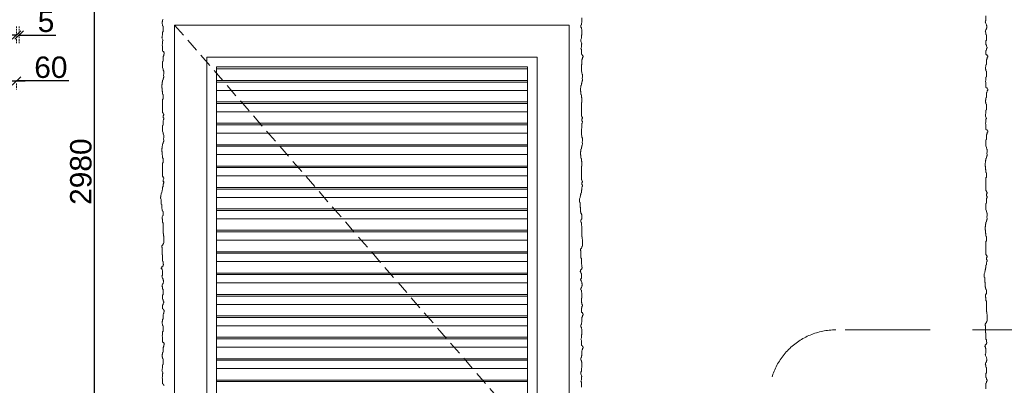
# Model space of a CAD drawing. Header units: millimetres. Extents: x 3652085 to 3778338, y -303702 to -273644.
# Tile 6 of 256: x 3655378 to 3657220, y -281595 to -280912. Entities that reach past the tile are written whole.
import ezdxf

# ---------------------------------------------------------------- set-up
doc = ezdxf.new("R2010")
doc.units = ezdxf.units.MM
doc.header["$PDMODE"] = 34
for name, pattern in [('AUSGEZOGEN', [0]), ('HIDDEN', [0.375, 0.25, -0.125]), ('HIDDEN2', [4.7625, 3.175, -1.5875])]:
    doc.linetypes.add(name, pattern=pattern)
doc.layers.add('DIM-03    (HAUSART)', color=111, linetype='Continuous', lineweight=5)
doc.layers.add('ENLARGED-01   (HAUSART)', color=40, linetype='HIDDEN2', lineweight=5)
doc.layers.add('DOOR', color=7, linetype='AUSGEZOGEN')
doc.styles.add('1-20 Eng HA', font='arial.ttf', dxfattribs={"height": 40})
doc.dimstyles.new('1-20 Eng HA', dxfattribs={"dimtxt": 40, "dimasz": 16, "dimexe": 16, "dimexo": 5, "dimgap": 5, "dimtad": 1, "dimdec": 0, "dimlfac": -1, "dimzin": 0, "dimdsep": 46, "dimtxsty": '1-20 Eng HA', "dimblk": 'OBLIQUE', "dimcen": 0.09, "dimdle": 16, "dimclrd": 256, "dimclre": 256, "dimclrt": 256, "dimadec": 0, "dimazin": 0, "dimtfac": 1, "dimtdec": 0, "dimtofl": 0, "dimtmove": 0, "dimatfit": 3, "dimldrblk": 'OBLIQUE', "dimfxl": 1, "dimtolj": 1, "dimtzin": 0, "dimlwe": 0, "dimarcsym": 0})

# ---------------------------------------------------------------- blocks, each defined once
blk = doc.blocks.new('_Oblique')
at = {"color": 0, "linetype": 'ByBlock', "lineweight": -2}
blk.add_line((-0.5, -0.5), (0.5, 0.5), dxfattribs=at)
blk = doc.blocks.new('*D82')
at = {"layer": 'Defpoints', "color": 0, "lineweight": 0, "transparency": 16777216}
for p in [(3655387.9, -279705.5, 604742), (3655517.8, -279705.5), (3655517.8, -282685.8)]:
    blk.add_point(p, dxfattribs=at)
at = {"layer": 'DIM-03    (HAUSART)', "lineweight": -2, "transparency": 16777216}
blk.add_line((3655517.8, -282701.8), (3655517.8, -279689.5), dxfattribs=at)
at = {"layer": 'DIM-03    (HAUSART)', "linetype": 'HIDDEN2', "lineweight": 0, "transparency": 16777216}
for p, q in [((3655392.9, -279705.5), (3655533.8, -279705.5)), ((3655522.8, -282685.8), (3655533.8, -282685.8))]:
    blk.add_line(p, q, dxfattribs=at)
at = {"layer": 'DIM-03    (HAUSART)', "lineweight": -2, "transparency": 16777216, "xscale": 16, "yscale": 16, "zscale": 16}
for p, rotation in [((3655517.8, -279705.5), 90), ((3655517.8, -282685.8), 270)]:
    blk.add_blockref('_Oblique', p, dxfattribs=dict(at, rotation=rotation))
at = {"layer": 'DIM-03    (HAUSART)', "transparency": 16777216, "insert": (3655492.3, -281195.7), "char_height": 40, "attachment_point": 5, "rotation": 90, "style": '1-20 Eng HA'}
blk.add_mtext('\\A1;2980', dxfattribs=at)
blk = doc.blocks.new('*D123')
at = {"layer": 'Defpoints', "color": 0, "lineweight": 0, "transparency": 16777216}
for p in [(3655311.7, -281004.5), (3655371.7, -281026.2), (3655371.7, -281026.2)]:
    blk.add_point(p, dxfattribs=at)
at = {"layer": 'DIM-03    (HAUSART)', "linetype": 'HIDDEN2', "lineweight": 0, "transparency": 16777216}
for p, q in [((3655311.7, -281009.5), (3655311.7, -281042.2)), ((3655371.7, -281031.2), (3655371.7, -281042.2))]:
    blk.add_line(p, q, dxfattribs=at)
at = {"layer": 'DIM-03    (HAUSART)', "lineweight": -2, "transparency": 16777216}
for p, q in [((3655295.7, -281026.2), (3655387.7, -281026.2)), ((3655469.8, -281026.2), (3655371.7, -281026.2))]:
    blk.add_line(p, q, dxfattribs=at)
at = {"layer": 'DIM-03    (HAUSART)', "lineweight": -2, "transparency": 16777216, "xscale": 16, "yscale": 16, "zscale": 16, "rotation": 180}
blk.add_blockref('_Oblique', (3655311.7, -281026.2), dxfattribs=at)
at = {"layer": 'DIM-03    (HAUSART)', "lineweight": -2, "transparency": 16777216, "xscale": 16, "yscale": 16, "zscale": 16}
blk.add_blockref('_Oblique', (3655371.7, -281026.2), dxfattribs=at)
at = {"layer": 'DIM-03    (HAUSART)', "transparency": 16777216, "insert": (3655436.1, -281000.8), "char_height": 40, "attachment_point": 5, "style": '1-20 Eng HA'}
blk.add_mtext('\\A1;60', dxfattribs=at)
blk = doc.blocks.new('*D124')
at = {"layer": 'Defpoints', "color": 0, "lineweight": 0, "transparency": 16777216}
for p in [(3655376.7, -280940.3), (3655371.7, -280960.7), (3655376.7, -280960.7)]:
    blk.add_point(p, dxfattribs=at)
at = {"layer": 'DIM-03    (HAUSART)', "linetype": 'HIDDEN2', "lineweight": 0, "transparency": 16777216}
for p, q in [((3655371.7, -280955.7), (3655371.7, -280924.3)), ((3655376.7, -280955.7), (3655376.7, -280924.3))]:
    blk.add_line(p, q, dxfattribs=at)
at = {"layer": 'DIM-03    (HAUSART)', "lineweight": -2, "transparency": 16777216}
for p, q in [((3655371.7, -280940.3), (3655355.7, -280940.3)), ((3655376.7, -280940.3), (3655445.2, -280940.3))]:
    blk.add_line(p, q, dxfattribs=at)
at = {"layer": 'DIM-03    (HAUSART)', "lineweight": -2, "transparency": 16777216, "xscale": 16, "yscale": 16, "zscale": 16}
blk.add_blockref('_Oblique', (3655371.7, -280940.3), dxfattribs=at)
at = {"layer": 'DIM-03    (HAUSART)', "lineweight": -2, "transparency": 16777216, "xscale": 16, "yscale": 16, "zscale": 16, "rotation": 180}
blk.add_blockref('_Oblique', (3655376.7, -280940.3), dxfattribs=at)
at = {"layer": 'DIM-03    (HAUSART)', "transparency": 16777216, "insert": (3655427, -280914.9), "char_height": 40, "attachment_point": 5, "style": '1-20 Eng HA'}
blk.add_mtext('\\A1;5', dxfattribs=at)

msp = doc.modelspace()

# ---------------------------------------------------------------- linework, layer by layer
at = {"layer": 'DIM-03    (HAUSART)', "color": 0, "lineweight": 0, "elevation": 302371}
for points in [[(3655648.3, -281595.5), (3655647.5, -281594.7), (3655647.5, -281593.9), (3655646.7, -281593.1), (3655645.9, -281593.1), (3655645.1, -281592.3), (3655645.1, -281583.2), (3655644.3, -281581.1), (3655645.1, -281578.7), (3655645.1, -281573.2), (3655645.9, -281572.4), (3655643.9, -281567.8), (3655644.3, -281567), (3655644.3, -281564.6), (3655645.1, -281562.2), (3655645.1, -281556.7), (3655645.9, -281555.9), (3655645.9, -281545.6), (3655645.1, -281544.8), (3655645.1, -281542.5), (3655644.3, -281541.7), (3655644.3, -281537.7), (3655645.1, -281536.9), (3655645.1, -281533.8), (3655645.9, -281533), (3655645.9, -281524.3), (3655646.7, -281523.5), (3655646.7, -281522.7), (3655647.5, -281521.9), (3655647.5, -281519.5), (3655648.3, -281519.5), (3655648.3, -281517.2), (3655647.5, -281516.4), (3655647.5, -281515.6), (3655646.7, -281514.8), (3655645.9, -281514.8), (3655645.1, -281514), (3655645.1, -281504.9), (3655644.3, -281502.8), (3655645.1, -281500.4), (3655645.1, -281494.9), (3655645.9, -281494.1), (3655645.9, -281483.8), (3655645.1, -281483), (3655645.1, -281480.6), (3655644.3, -281479.8), (3655644.3, -281475.9), (3655645.1, -281475.1), (3655645.1, -281471.9), (3655645.9, -281471.1), (3655645.9, -281462.4), (3655646.7, -281461.7), (3655646.7, -281460.9), (3655647.5, -281460.1), (3655647.5, -281457.7), (3655648.3, -281457.7), (3655648.3, -281455.3), (3655647.5, -281454.5), (3655647.5, -281453.8), (3655646.7, -281453), (3655645.9, -281453), (3655645.1, -281452.2), (3655645.1, -281445.1), (3655645.9, -281444.3), (3655645.9, -281441.9), (3655646.7, -281441.1), (3655647.5, -281440.3), (3655647.5, -281438.7), (3655646.7, -281438.7), (3655646.7, -281437.9), (3655645.9, -281437.2), (3655645.9, -281434.8), (3655645.1, -281434), (3655645.1, -281426.1), (3655645.9, -281426.1), (3655645.9, -281415.8), (3655645.1, -281415), (3655645.1, -281411.1), (3655644.3, -281410.3), (3655643.5, -281409.5), (3655644.3, -281409.5), (3655644.3, -281407.9), (3655645.1, -281406.3), (3655645.9, -281404.7), (3655645.9, -281403.2), (3655646.7, -281402.4), (3655646.7, -281399.2), (3655645.9, -281398.4), (3655645.9, -281396.8), (3655645.1, -281394.5), (3655644.3, -281392.9), (3655644.3, -281392.1), (3655643.5, -281391.3), (3655644.3, -281390.5), (3655644.3, -281389.7), (3655645.1, -281388.9), (3655645.1, -281380.2), (3655644.3, -281379.5), (3655644.3, -281377.1), (3655642.7, -281377.1), (3655642.7, -281375.5), (3655643.5, -281375.5), (3655643.5, -281373.9), (3655645.9, -281371.6), (3655645.9, -281370), (3655646.7, -281370), (3655646.7, -281368.4), (3655645.9, -281368.4), (3655645.9, -281363.6), (3655645.1, -281362.9), (3655645.1, -281351), (3655644.3, -281351), (3655644.3, -281337.6), (3655643.5, -281336.8), (3655643.5, -281334.4), (3655645.1, -281332.8), (3655645.9, -281331.2), (3655645.9, -281330.5), (3655646.7, -281329.7), (3655647.5, -281328.1), (3655647.5, -281316.2), (3655646.7, -281315.4), (3655646.7, -281311.5), (3655645.9, -281311.5), (3655645.9, -281310.3), (3655645.9, -281291.7), (3655645.1, -281290.1), (3655645.1, -281284.6), (3655644.3, -281283.8), (3655644.3, -281279.9), (3655645.1, -281279.1), (3655645.1, -281278.3), (3655645.9, -281277.5), (3655645.9, -281270.4), (3655645.1, -281269.6), (3655645.1, -281268), (3655644.3, -281268), (3655644.3, -281265.6), (3655643.5, -281264.8), (3655643.5, -281256.9), (3655642.7, -281256.2), (3655642.7, -281247.5), (3655642, -281246.7), (3655642, -281245.9), (3655641.4, -281245.9), (3655641.4, -281243.5), (3655642, -281242.7), (3655642, -281240.3), (3655642.7, -281238), (3655642.7, -281237.2), (3655643.5, -281234), (3655643.5, -281233.2), (3655644.3, -281232.4), (3655644.3, -281230.1), (3655645.1, -281229.3), (3655645.1, -281224.5), (3655645.9, -281223.7), (3655645.9, -281219), (3655646.7, -281218.2), (3655646.7, -281217.4), (3655647.5, -281216.6), (3655647.5, -281214.3), (3655645.9, -281214.5), (3655646.2, -281210.7), (3655647.5, -281208.7), (3655647.5, -281207.2), (3655646.7, -281207.2), (3655645.9, -281206.4), (3655645.9, -281204.8), (3655645.1, -281204.8), (3655645.1, -281179.5), (3655645.9, -281179.5), (3655645.9, -281170.8), (3655645.1, -281170), (3655645.1, -281165.3), (3655644.3, -281164.5), (3655644.3, -281158.9), (3655643.5, -281158.1), (3655643.5, -281152.6), (3655644.3, -281151.8), (3655644.3, -281147.9), (3655645.1, -281147.1), (3655645.1, -281143.9), (3655645.9, -281143.1), (3655645.9, -281140.8), (3655646.7, -281140.8), (3655646.7, -281139.2), (3655647.5, -281138.4), (3655647.5, -281136.8), (3655646.6, -281134.8), (3655647.2, -281131.4), (3655647.5, -281128.9), (3655647.5, -281127.3), (3655646.7, -281126.5), (3655646.7, -281125.7), (3655645.9, -281124.9), (3655645.9, -281123.4), (3655645.1, -281120.2), (3655645.1, -281109.3), (3655645.9, -281108.5), (3655645.9, -281102.4), (3655645.9, -281102.4), (3655645.9, -281099.8), (3655646.7, -281099), (3655646.7, -281098.3), (3655647.5, -281097.5), (3655647.5, -281095.1), (3655645.9, -281095.3), (3655646.2, -281091.5), (3655647.5, -281089.6), (3655647.5, -281088), (3655646.7, -281088), (3655645.9, -281087.2), (3655645.9, -281085.6), (3655645.1, -281085.6), (3655645.1, -281060.3), (3655645.9, -281060.3), (3655645.9, -281051.6), (3655645.1, -281050.8), (3655645.1, -281046.1), (3655644.3, -281045.3), (3655644.3, -281039.8), (3655643.5, -281039), (3655643.5, -281033.4), (3655644.3, -281032.7), (3655644.3, -281028.7), (3655645.1, -281027.9), (3655645.1, -281024.7), (3655645.9, -281024), (3655645.9, -281021.6), (3655646.7, -281021.6), (3655646.7, -281020), (3655647.5, -281019.2), (3655647.5, -281017.6), (3655646.6, -281015.7), (3655647.2, -281012.2), (3655647.5, -281009.7), (3655647.5, -281008.1), (3655646.7, -281007.4), (3655646.7, -281006.6), (3655645.9, -281005.8), (3655645.9, -281004.2), (3655645.1, -281001), (3655645.1, -280990.1), (3655645.9, -280989.3), (3655645.9, -280980.6), (3655646.7, -280979.9), (3655646.7, -280979.1), (3655647.5, -280978.3), (3655647.5, -280975.9), (3655648.3, -280975.9), (3655648.3, -280973.5), (3655647.5, -280972.7), (3655647.5, -280971.9), (3655646.7, -280971.2), (3655645.9, -280971.2), (3655645.1, -280970.4), (3655645.1, -280961.2), (3655644.3, -280959.1), (3655645.1, -280956.7), (3655645.1, -280951.2), (3655645.9, -280950.4), (3655643.9, -280945.8), (3655644.3, -280945), (3655644.3, -280942.6), (3655645.1, -280940.2), (3655645.1, -280934.7), (3655645.9, -280933.9), (3655645.9, -280923.6), (3655645.1, -280922.9), (3655645.1, -280920.5), (3655644.3, -280919.7), (3655644.3, -280915.7), (3655645.1, -280915), (3655645.1, -280911.8), (3655645.9, -280911)], [(3656428.7, -281598.4), (3656428.7, -281589.3), (3656427.9, -281587.2), (3656428.7, -281584.8), (3656428.7, -281579.3), (3656429.5, -281578.5), (3656427.5, -281573.9), (3656427.9, -281573), (3656427.9, -281570.7), (3656428.7, -281568.3), (3656428.7, -281562.8), (3656429.5, -281562), (3656429.5, -281551.7), (3656428.7, -281550.9), (3656428.7, -281548.5), (3656427.9, -281547.8), (3656427.9, -281543.8), (3656428.7, -281543), (3656428.7, -281539.8), (3656429.5, -281539.1), (3656429.5, -281530.4), (3656430.3, -281529.6), (3656430.3, -281528.8), (3656431, -281528), (3656431, -281525.6), (3656431.8, -281525.6), (3656431.8, -281523.3), (3656431, -281522.5), (3656431, -281521.7), (3656430.3, -281520.9), (3656429.5, -281520.9), (3656428.7, -281520.1), (3656428.7, -281511), (3656427.9, -281508.8), (3656428.7, -281506.5), (3656428.7, -281500.9), (3656429.5, -281500.1), (3656429.5, -281489.9), (3656428.7, -281489.1), (3656428.7, -281486.7), (3656427.9, -281485.9), (3656427.9, -281482), (3656428.7, -281481.2), (3656428.7, -281478), (3656429.5, -281477.2), (3656429.5, -281468.5), (3656430.3, -281467.7), (3656430.3, -281466.9), (3656431, -281466.2), (3656431, -281463.8), (3656431.8, -281463.8), (3656431.8, -281461.4), (3656431, -281460.6), (3656431, -281459.8), (3656430.3, -281459), (3656429.5, -281459), (3656428.7, -281458.2), (3656428.7, -281451.1), (3656429.5, -281450.3), (3656429.5, -281448), (3656430.3, -281447.2), (3656431, -281446.4), (3656431, -281444.8), (3656430.3, -281444.8), (3656430.3, -281444), (3656429.5, -281443.2), (3656429.5, -281440.9), (3656428.7, -281440.1), (3656428.7, -281432.2), (3656429.5, -281432.2), (3656429.5, -281421.9), (3656428.7, -281421.1), (3656428.7, -281417.1), (3656427.9, -281416.4), (3656427.1, -281415.6), (3656427.9, -281415.6), (3656427.9, -281414), (3656428.7, -281412.4), (3656429.5, -281410.8), (3656429.5, -281409.2), (3656430.3, -281408.5), (3656430.3, -281405.3), (3656429.5, -281404.5), (3656429.5, -281402.9), (3656428.7, -281400.5), (3656427.9, -281399), (3656427.9, -281398.2), (3656427.1, -281397.4), (3656427.9, -281396.6), (3656427.9, -281395.8), (3656428.7, -281395), (3656428.7, -281386.3), (3656427.9, -281385.5), (3656427.9, -281383.2), (3656426.3, -281383.2), (3656426.3, -281381.6), (3656427.1, -281381.6), (3656427.1, -281380), (3656429.5, -281377.6), (3656429.5, -281376), (3656430.3, -281376), (3656430.3, -281374.5), (3656429.5, -281374.5), (3656429.5, -281369.7), (3656428.7, -281368.9), (3656428.7, -281357.1), (3656427.9, -281357.1), (3656427.9, -281343.6), (3656427.1, -281342.9), (3656427.1, -281340.5), (3656428.7, -281338.9), (3656429.5, -281337.3), (3656429.5, -281336.5), (3656430.3, -281335.7), (3656431, -281334.2), (3656431, -281322.3), (3656430.3, -281321.5), (3656430.3, -281317.6), (3656429.5, -281317.6), (3656429.5, -281316.3), (3656429.5, -281297.8), (3656428.7, -281296.2), (3656428.7, -281290.7), (3656427.9, -281289.9), (3656427.9, -281285.9), (3656428.7, -281285.2), (3656428.7, -281284.4), (3656429.5, -281283.6), (3656429.5, -281276.5), (3656428.7, -281275.7), (3656428.7, -281274.1), (3656427.9, -281274.1), (3656427.9, -281271.7), (3656427.1, -281270.9), (3656427.1, -281263), (3656426.3, -281262.2), (3656426.3, -281253.5), (3656425.5, -281252.7), (3656425.5, -281252), (3656425, -281252), (3656425, -281249.6), (3656425.5, -281248.8), (3656425.5, -281246.4), (3656426.3, -281244.1), (3656426.3, -281243.3), (3656427.1, -281240.1), (3656427.1, -281239.3), (3656427.9, -281238.5), (3656427.9, -281236.1), (3656428.7, -281235.4), (3656428.7, -281230.6), (3656429.5, -281229.8), (3656429.5, -281225.1), (3656430.3, -281224.3), (3656430.3, -281223.5), (3656431, -281222.7), (3656431, -281220.3), (3656429.4, -281220.5), (3656429.8, -281216.8), (3656431, -281214.8), (3656431, -281213.2), (3656430.3, -281213.2), (3656429.5, -281212.4), (3656429.5, -281210.9), (3656428.7, -281210.9), (3656428.7, -281185.6), (3656429.5, -281185.6), (3656429.5, -281176.9), (3656428.7, -281176.1), (3656428.7, -281171.3), (3656427.9, -281170.5), (3656427.9, -281165), (3656427.1, -281164.2), (3656427.1, -281158.7), (3656427.9, -281157.9), (3656427.9, -281153.9), (3656428.7, -281153.2), (3656428.7, -281150), (3656429.5, -281149.2), (3656429.5, -281146.8), (3656430.3, -281146.8), (3656430.3, -281145.3), (3656431, -281144.5), (3656431, -281142.9), (3656430.1, -281140.9), (3656430.8, -281137.5), (3656431, -281135), (3656431, -281133.4), (3656430.3, -281132.6), (3656430.3, -281131.8), (3656429.5, -281131), (3656429.5, -281129.4), (3656428.7, -281126.3), (3656428.7, -281115.4), (3656429.5, -281114.6), (3656429.5, -281108.5), (3656429.5, -281108.5), (3656429.5, -281105.9), (3656430.3, -281105.1), (3656430.3, -281104.3), (3656431, -281103.5), (3656431, -281101.2), (3656429.4, -281101.4), (3656429.8, -281097.6), (3656431, -281095.6), (3656431, -281094.1), (3656430.3, -281094.1), (3656429.5, -281093.3), (3656429.5, -281091.7), (3656428.7, -281091.7), (3656428.7, -281066.4), (3656429.5, -281066.4), (3656429.5, -281057.7), (3656428.7, -281056.9), (3656428.7, -281052.2), (3656427.9, -281051.4), (3656427.9, -281045.8), (3656427.1, -281045.1), (3656427.1, -281039.5), (3656427.9, -281038.7), (3656427.9, -281034.8), (3656428.7, -281034), (3656428.7, -281030.8), (3656429.5, -281030), (3656429.5, -281027.7), (3656430.3, -281027.7), (3656430.3, -281026.1), (3656431, -281025.3), (3656431, -281023.7), (3656430.1, -281021.7), (3656430.8, -281018.3), (3656431, -281015.8), (3656431, -281014.2), (3656430.3, -281013.4), (3656430.3, -281012.6), (3656429.5, -281011.9), (3656429.5, -281010.3), (3656428.7, -281007.1), (3656428.7, -280996.2), (3656429.5, -280995.4), (3656429.5, -280986.7), (3656430.3, -280985.9), (3656430.3, -280985.1), (3656431, -280984.3), (3656431, -280982), (3656431.8, -280982), (3656431.8, -280979.6), (3656431, -280978.8), (3656431, -280978), (3656430.3, -280977.2), (3656429.5, -280977.2), (3656428.7, -280976.4), (3656428.7, -280967.3), (3656427.9, -280965.2), (3656428.7, -280962.8), (3656428.7, -280957.3), (3656429.5, -280956.5), (3656427.5, -280951.9), (3656427.9, -280951.1), (3656427.9, -280948.7), (3656428.7, -280946.3), (3656428.7, -280940.8), (3656429.5, -280940), (3656429.5, -280929.7), (3656428.7, -280928.9), (3656428.7, -280926.6), (3656427.9, -280925.8), (3656427.9, -280921.8), (3656428.7, -280921), (3656428.7, -280917.9), (3656429.5, -280917.1), (3656429.5, -280908.4)], [(3657185.8, -281601.8), (3657185.8, -281591.3), (3657186.6, -281590.5), (3657186.6, -281588.1), (3657187.4, -281587.3), (3657188.2, -281586.5), (3657188.2, -281584.9), (3657187.4, -281584.9), (3657187.4, -281584.1), (3657186.6, -281583.4), (3657186.6, -281581), (3657185.8, -281580.2), (3657185.8, -281572.3), (3657186.6, -281572.3), (3657186.6, -281562), (3657185.8, -281561.2), (3657185.8, -281557.3), (3657185, -281556.5), (3657184.2, -281555.7), (3657185, -281555.7), (3657185, -281554.1), (3657185.8, -281552.5), (3657186.6, -281550.9), (3657186.6, -281549.4), (3657187.4, -281548.6), (3657187.4, -281545.4), (3657186.6, -281544.6), (3657186.6, -281543), (3657185.8, -281540.7), (3657185, -281539.1), (3657185, -281538.3), (3657184.2, -281537.5), (3657185, -281536.7), (3657185, -281535.9), (3657185.8, -281535.1), (3657185.8, -281526.4), (3657185, -281525.7), (3657185, -281523.3), (3657183.4, -281523.3), (3657183.4, -281521.7), (3657184.2, -281521.7), (3657184.2, -281520.1), (3657186.6, -281517.7), (3657186.6, -281516.2), (3657187.4, -281516.2), (3657187.4, -281514.6), (3657186.6, -281514.6), (3657186.6, -281509.8), (3657185.8, -281509.1), (3657185.8, -281497.2), (3657185, -281497.2), (3657185, -281483.8), (3657184.2, -281483), (3657184.2, -281480.6), (3657185.8, -281479), (3657186.6, -281477.4), (3657186.6, -281476.6), (3657187.4, -281475.9), (3657188.2, -281474.3), (3657188.2, -281462.4), (3657187.4, -281461.6), (3657187.4, -281457.7), (3657186.6, -281457.7), (3657186.6, -281456.5), (3657186.6, -281437.9), (3657185.8, -281436.3), (3657185.8, -281430.8), (3657185, -281430), (3657185, -281426.1), (3657185.8, -281425.3), (3657185.8, -281424.5), (3657186.6, -281423.7), (3657186.6, -281416.6), (3657185.8, -281415.8), (3657185.8, -281414.2), (3657185, -281414.2), (3657185, -281411.8), (3657184.2, -281411), (3657184.2, -281403.1), (3657183.4, -281402.4), (3657183.4, -281393.7), (3657182.7, -281392.9), (3657182.7, -281392.1), (3657182.1, -281392.1), (3657182.1, -281389.7), (3657182.7, -281388.9), (3657182.7, -281386.5), (3657183.4, -281384.2), (3657183.4, -281383.4), (3657184.2, -281380.2), (3657184.2, -281379.4), (3657185, -281378.6), (3657185, -281376.3), (3657185.8, -281375.5), (3657185.8, -281370.7), (3657186.6, -281369.9), (3657186.6, -281365.2), (3657187.4, -281364.4), (3657187.4, -281363.6), (3657188.2, -281362.8), (3657188.2, -281360.5), (3657186.6, -281360.6), (3657186.9, -281356.9), (3657188.2, -281354.9), (3657188.2, -281353.3), (3657187.4, -281353.3), (3657186.6, -281352.6), (3657186.6, -281351), (3657185.8, -281351), (3657185.8, -281325.7), (3657186.6, -281325.7), (3657186.6, -281317), (3657185.8, -281316.2), (3657185.8, -281311.5), (3657185, -281310.7), (3657185, -281305.1), (3657184.2, -281304.3), (3657184.2, -281298.8), (3657185, -281298), (3657185, -281294.1), (3657185.8, -281293.3), (3657185.8, -281290.1), (3657186.6, -281289.3), (3657186.6, -281287), (3657187.4, -281287), (3657187.4, -281285.4), (3657188.2, -281284.6), (3657188.2, -281283), (3657187.2, -281281), (3657187.9, -281277.6), (3657188.2, -281275.1), (3657188.2, -281273.5), (3657187.4, -281272.7), (3657187.4, -281271.9), (3657186.6, -281271.1), (3657186.6, -281269.6), (3657185.8, -281266.4), (3657185.8, -281255.5), (3657186.6, -281254.7), (3657186.6, -281248.6), (3657186.6, -281248.6), (3657186.6, -281246), (3657187.4, -281245.2), (3657187.4, -281244.5), (3657188.2, -281243.7), (3657188.2, -281241.3), (3657186.6, -281241.5), (3657186.9, -281237.7), (3657188.2, -281235.8), (3657188.2, -281234.2), (3657187.4, -281234.2), (3657186.6, -281233.4), (3657186.6, -281231.8), (3657185.8, -281231.8), (3657185.8, -281206.5), (3657186.6, -281206.5), (3657186.6, -281197.8), (3657185.8, -281197), (3657185.8, -281192.3), (3657185, -281191.5), (3657185, -281186), (3657184.2, -281185.2), (3657184.2, -281179.6), (3657185, -281178.8), (3657185, -281174.9), (3657185.8, -281174.1), (3657185.8, -281170.9), (3657186.6, -281170.2), (3657186.6, -281167.8), (3657187.4, -281167.8), (3657187.4, -281166.2), (3657188.2, -281165.4), (3657188.2, -281163.8), (3657187.2, -281161.9), (3657187.9, -281158.4), (3657188.2, -281155.9), (3657188.2, -281154.3), (3657187.4, -281153.6), (3657187.4, -281152.8), (3657186.6, -281152), (3657186.6, -281150.4), (3657185.8, -281147.2), (3657185.8, -281136.3), (3657186.6, -281135.5), (3657186.6, -281126.8), (3657187.4, -281126), (3657187.4, -281125.3), (3657188.2, -281124.5), (3657188.2, -281122.1), (3657189, -281122.1), (3657189, -281119.7), (3657188.2, -281118.9), (3657188.2, -281118.1), (3657187.4, -281117.4), (3657186.6, -281117.4), (3657185.8, -281116.6), (3657185.8, -281107.4), (3657185, -281105.3), (3657185.8, -281102.9), (3657185.8, -281097.4), (3657186.6, -281096.6), (3657184.6, -281092), (3657185, -281091.2), (3657185, -281088.8), (3657185.8, -281086.4), (3657185.8, -281080.9), (3657186.6, -281080.1), (3657186.6, -281069.8), (3657185.8, -281069.1), (3657185.8, -281066.7), (3657185, -281065.9), (3657185, -281061.9), (3657185.8, -281061.2), (3657185.8, -281058), (3657186.6, -281057.2), (3657186.6, -281048.5), (3657187.4, -281047.7), (3657187.4, -281046.9), (3657188.2, -281046.1), (3657188.2, -281043.8), (3657189, -281043.8), (3657189, -281041.4), (3657188.2, -281040.6), (3657188.2, -281039.8), (3657187.4, -281039), (3657186.6, -281039), (3657185.8, -281038.2), (3657185.8, -281029.1), (3657185, -281027), (3657185.8, -281024.6), (3657185.8, -281019.1), (3657186.6, -281018.3), (3657186.6, -281008), (3657185.8, -281007.2), (3657185.8, -281004.8), (3657185, -281004.1), (3657185, -281000.1), (3657185.8, -280999.3), (3657185.8, -280996.1), (3657186.6, -280995.4), (3657186.6, -280986.7), (3657187.4, -280985.9), (3657187.4, -280985.1), (3657188.2, -280984.3), (3657188.2, -280981.9), (3657189, -280981.9), (3657189, -280979.6), (3657188.2, -280978.8), (3657188.2, -280978), (3657187.4, -280977.2), (3657186.6, -280977.2), (3657185.8, -280976.4), (3657185.8, -280969.3), (3657186.6, -280968.5), (3657186.6, -280966.1), (3657187.4, -280965.3), (3657188.2, -280964.5), (3657188.2, -280963), (3657187.4, -280963), (3657187.4, -280962.2), (3657186.6, -280961.4), (3657186.6, -280959), (3657185.8, -280958.2), (3657185.8, -280950.3), (3657186.6, -280950.3), (3657186.6, -280940), (3657185.8, -280939.2), (3657185.8, -280935.3), (3657185, -280934.5), (3657184.2, -280933.7), (3657185, -280933.7), (3657185, -280932.1), (3657185.8, -280930.5), (3657186.6, -280929), (3657186.6, -280927.4), (3657187.4, -280926.6), (3657187.4, -280923.4), (3657186.6, -280922.6), (3657186.6, -280921.1), (3657185.8, -280918.7), (3657185, -280917.1), (3657185, -280916.3), (3657184.2, -280915.5), (3657185, -280914.7), (3657185, -280913.9), (3657185.8, -280913.2), (3657185.8, -280904.5)]]:
    msp.add_lwpolyline(points, dxfattribs=at)
at = {"layer": 'DOOR', "color": 0, "lineweight": 0, "elevation": 302371}
msp.add_lwpolyline([(3655667.7, -280921.6), (3656405.7, -280921.6), (3656405.7, -282674.5), (3655667.7, -282674.5)], close=True, dxfattribs=at)
at = {"layer": 'DOOR', "linetype": 'HIDDEN', "lineweight": 0, "ltscale": 100, "elevation": 302371}
msp.add_lwpolyline([(3655667.7, -280921.6), (3656428.7, -281798.1), (3655667.7, -282674.5)], dxfattribs=at)
at = {"layer": 'DOOR', "color": 0, "lineweight": 0, "elevation": 302371}
for points in [[(3656345.7, -281802.6), (3656345.7, -282614.5), (3655727.7, -282614.5), (3655727.7, -280981.6), (3656345.7, -280981.6), (3656345.7, -281786.6)], [(3656327.7, -281802.6), (3656327.7, -282596.5), (3655745.7, -282596.5), (3655745.7, -280999.6), (3656327.7, -280999.6), (3656327.7, -281786.6)], [(3656327.7, -281003.7), (3655745.7, -281003.7)], [(3656327.7, -281025.3), (3655745.7, -281025.3)], [(3656327.7, -281028.2), (3655745.7, -281028.2)], [(3656327.7, -281043.7), (3655745.7, -281043.7)], [(3656327.7, -281065.3), (3655745.7, -281065.3)], [(3656327.7, -281068.2), (3655745.7, -281068.2)], [(3656327.7, -281083.7), (3655745.7, -281083.7)], [(3656327.7, -281105.3), (3655745.7, -281105.3)], [(3656327.7, -281108.2), (3655745.7, -281108.2)], [(3656327.7, -281123.7), (3655745.7, -281123.7)], [(3656327.7, -281145.3), (3655745.7, -281145.3)], [(3656327.7, -281148.2), (3655745.7, -281148.2)], [(3656327.7, -281163.7), (3655745.7, -281163.7)], [(3656327.7, -281185.3), (3655745.7, -281185.3)], [(3656327.7, -281188.2), (3655745.7, -281188.2)], [(3656327.7, -281203.7), (3655745.7, -281203.7)], [(3656327.7, -281225.3), (3655745.7, -281225.3)], [(3656327.7, -281228.2), (3655745.7, -281228.2)], [(3656327.7, -281243.7), (3655745.7, -281243.7)], [(3656327.7, -281265.3), (3655745.7, -281265.3)], [(3656327.7, -281268.2), (3655745.7, -281268.2)], [(3656327.7, -281283.7), (3655745.7, -281283.7)], [(3656327.7, -281305.3), (3655745.7, -281305.3)], [(3656327.7, -281308.2), (3655745.7, -281308.2)], [(3656327.7, -281323.7), (3655745.7, -281323.7)], [(3656327.7, -281345.3), (3655745.7, -281345.3)], [(3656327.7, -281348.2), (3655745.7, -281348.2)], [(3656327.7, -281363.7), (3655745.7, -281363.7)], [(3656327.7, -281385.3), (3655745.7, -281385.3)], [(3656327.7, -281388.2), (3655745.7, -281388.2)], [(3656327.7, -281403.7), (3655745.7, -281403.7)], [(3656327.7, -281425.3), (3655745.7, -281425.3)], [(3656327.7, -281428.2), (3655745.7, -281428.2)], [(3656327.7, -281443.7), (3655745.7, -281443.7)], [(3656327.7, -281465.3), (3655745.7, -281465.3)], [(3656327.7, -281468.2), (3655745.7, -281468.2)], [(3656327.7, -281483.7), (3655745.7, -281483.7)], [(3656327.7, -281505.3), (3655745.7, -281505.3)], [(3656327.7, -281508.2), (3655745.7, -281508.2)], [(3656327.7, -281523.7), (3655745.7, -281523.7)], [(3656327.7, -281545.3), (3655745.7, -281545.3)], [(3656327.7, -281548.2), (3655745.7, -281548.2)], [(3656327.7, -281563.7), (3655745.7, -281563.7)], [(3656327.7, -281585.3), (3655745.7, -281585.3)], [(3656327.7, -281588.2), (3655745.7, -281588.2)]]:
    msp.add_lwpolyline(points, dxfattribs=at)
at = {"layer": 'ENLARGED-01   (HAUSART)', "linetype": 'HIDDEN2', "ltscale": 50}
msp.add_lwpolyline([(3657444.2, -281616.5, 0.414214), (3657319.2, -281491.5), (3656904.8, -281491.5, 0.414214), (3656779.8, -281616.5), (3656779.8, -282988.5, 0.414214), (3656904.8, -283113.5), (3657319.2, -283113.5, 0.414214), (3657444.2, -282988.5)], format="xyb", close=True, dxfattribs=at)

# ---------------------------------------------------------------- dimensions: what is measured, and where the dimension line sits
at = {"layer": 'DIM-03    (HAUSART)'}
for base, p1, p2, angle, picture, middle in [((3655517.8, -279705.5), (3655517.8, -282685.8), (3655387.9, -279705.5, 604742), 90, '*D82', (3655492.3, -281195.7)), ((3655376.7, -280940.3, 302371), (3655371.7, -280960.7, 302371), (3655376.7, -280960.7, 302371), 180, '*D124', (3655427, -280914.9, 302371))]:
    dim = msp.add_linear_dim(base=base, p1=p1, p2=p2, angle=angle, dimstyle='1-20 Eng HA', dxfattribs=at)
    dim.commit()
    dim.dimension.update_dxf_attribs({"geometry": picture, "text_midpoint": middle})
dim = msp.add_linear_dim(base=(3655371.7, -281026.2, 302371), p1=(3655311.7, -281004.5, 302371), p2=(3655371.7, -281026.2, 302371), angle=180, dimstyle='1-20 Eng HA', override={"dimtmove": 1}, dxfattribs=at)
dim.commit()
dim.dimension.update_dxf_attribs({"geometry": '*D123', "text_midpoint": (3655436.1, -281016.9, 302371), "dimtype": 160})

doc.saveas('drawing.dxf')
